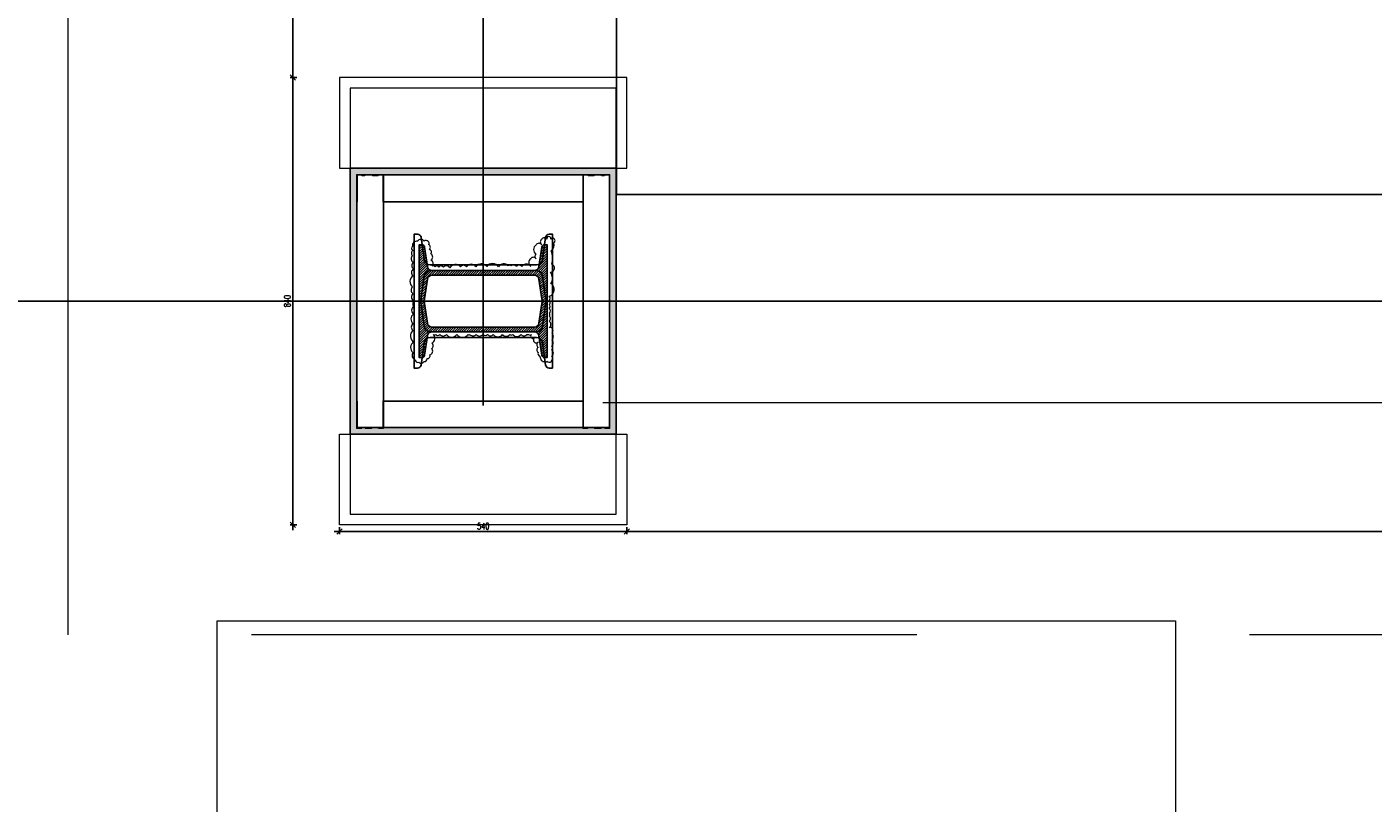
# Model space of a CAD drawing. Header units: centimetres. Extents: x -228435 to 111511, y -89367 to 428125.
# Tile 69 of 219: x -19297 to -16769, y 34057 to 35515. Entities that reach past the tile are written whole.
import ezdxf
from ezdxf.xclip import XClip

# ---------------------------------------------------------------- set-up
doc = ezdxf.new("R2010")
doc.units = ezdxf.units.CM
doc.header["$LTSCALE"] = 50
doc.header["$XCLIPFRAME"] = 0
doc.header["$PDMODE"] = 35
doc.header["$PDSIZE"] = 0.1
for name, pattern in [('Balustrady$0$DASHED', [0.75, 0.5, -0.25]), ('DASHDOT2', [12.7, 6.35, -3.175, 0, -3.175]), ('DIVIDE', [31.75, 12.7, -6.35, 0, -6.35, 0, -6.35]), ('HIDDEN', [9.525, 6.35, -3.175]), ('HIDDENX2', [19.05, 12.7, -6.35]), ('Obudowy i okł. słupów$0$HIDDEN', [9.525, 6.35, -3.175])]:
    doc.linetypes.add(name, pattern=pattern)
doc.layers.get('0').update_dxf_attribs({"color": 8})
doc.layers.get('DEFPOINTS').update_dxf_attribs({"color": 8})
for name, color, linetype in [('ARCH_INFO_OSIE', 8, 'Continuous'), ('ARCH_INFO_OSIE_IST', 8, 'DASHDOT2'), ('ARCH_STROP', 8, 'Continuous'), ('D1$0$ARCH_INFO_OPISY', 8, 'Continuous'), ('Kondygnacja +0$0$ARCH_STAL_IST', 8, 'Continuous'), ('Kondygnacja -1$0$ARCH_STAL_IST', 8, 'Continuous'), ('Obudowy i okł. słupów$0$ARCH_GK', 8, 'Continuous'), ('Obudowy i okł. słupów$0$ARCH_PROFILE', 8, 'Continuous'), ('Osie rzutów$0$ARCH_INFO_OSIE_OPISY_IST', 8, 'Continuous'), ('RYSUNKOWE_XREF', 8, 'Continuous')]:
    doc.layers.add(name, color=color, linetype=linetype)
for name, color, linetype, lineweight in [('ARCH_SUFITY_PODWIESZANE', 8, 'HIDDENX2', 9), ('ARCH_WIDOK', 8, 'Continuous', 13), ('Kondygnacja -1$0$ARCH_INFO_WYMIARY', 8, 'Continuous', 9), ('Obudowy i okł. słupów$0$ARCH_hatch', 8, 'Continuous', 13), ('Obudowy i okł. słupów$0$ARCH_WIDOK', 8, 'Continuous', 13)]:
    doc.layers.add(name, color=color, linetype=linetype, lineweight=lineweight)
doc.styles.add('Kondygnacja -1$0$Romans', font='Romans.shx', dxfattribs={"width": 0.7})
doc.dimstyles.new('Kondygnacja -1$0$Wymiary 1-100', dxfattribs={"dimtxt": 12, "dimasz": 10, "dimexe": 5, "dimexo": 0, "dimgap": 4, "dimtad": 1, "dimrnd": 0.5, "dimzin": 12, "dimdsep": 46, "dimtxsty": 'Kondygnacja -1$0$Romans', "dimblk": 'Kondygnacja -1$0$_Oblique', "dimcen": 10, "dimdle": 10, "dimclrt": 55, "dimazin": 0, "dimtfac": 1, "dimtmove": 1, "dimatfit": 3, "dimfxl": 0, "dimtolj": 1, "dimtzin": 0, "dimarcsym": 0})
pattern_1 = [(315, (-9168.25782, 10650.3877), (0.224506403, 0.224506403), [])]

# ---------------------------------------------------------------- blocks, each defined once
blk = doc.blocks.new('SU Lampy kwadratowe +0')
at = {"layer": 'ARCH_SUFITY_PODWIESZANE', "ltscale": 2.5}
blk.add_lwpolyline([(10220, 7940), (10400, 7940), (10400, 7760), (10220, 7760)], close=True, dxfattribs=at)
blk = doc.blocks.new('Osie rzutów')
at = {"layer": 'ARCH_INFO_OSIE_IST', "ltscale": 10}
blk.add_line((4436.24, 8000), (15156.54, 8000), dxfattribs=at)
blk = doc.blocks.new('pB słup')
at = {"layer": 'Kondygnacja -1$0$ARCH_STAL_IST'}
h = blk.add_hatch(dxfattribs=at)
h.set_pattern_fill('ANSI31', color=256, scale=0.1, angle=270, style=0)
h.set_pattern_definition(pattern_1)
edge = h.paths.add_edge_path()
edge.add_arc((24.9, 9.62), 0.87, 360, 442.0272)
edge.add_line((25.02, 10.48), (21.35, 11))
edge.add_arc((21.42, 11.51), 0.52, 180, 262.0272, ccw=False)
edge.add_line((20.9, 11.51), (20.9, 12))
edge.add_line((20.9, 12), (31.5, 12))
edge.add_line((31.5, 12), (31.5, 11.51))
edge.add_arc((30.98, 11.51), 0.52, -82.0272, 0, ccw=False)
edge.add_line((31.05, 11), (27.38, 10.48))
edge.add_arc((27.51, 9.62), 0.87, 97.9728, 180)
edge.add_line((26.64, 9.62), (26.64, -9.62))
edge.add_arc((27.51, -9.62), 0.87, 180, 262.0272)
edge.add_line((27.38, -10.48), (31.05, -11))
edge.add_arc((30.98, -11.51), 0.52, 0, 82.0272, ccw=False)
edge.add_line((31.5, -11.51), (31.5, -12))
edge.add_line((31.5, -12), (20.9, -12))
edge.add_line((20.9, -12), (20.9, -11.51))
edge.add_arc((21.42, -11.51), 0.52, 97.9728, 180, ccw=False)
edge.add_line((21.35, -11), (25.02, -10.48))
edge.add_arc((24.9, -9.62), 0.87, 277.9728, 360)
edge.add_line((25.76, -9.62), (25.76, 9.62))
h = blk.add_hatch(dxfattribs=at)
h.set_pattern_fill('ANSI31', color=256, scale=0.1, angle=270, style=0)
h.set_pattern_definition(pattern_1)
edge = h.paths.add_edge_path()
edge.add_arc((38.11, 9.62), 0.87, 97.9728, 180, ccw=False)
edge.add_line((37.98, 10.48), (41.65, 11))
edge.add_arc((41.58, 11.51), 0.52, 277.9728, 360)
edge.add_line((42.1, 11.51), (42.1, 12))
edge.add_line((42.1, 12), (31.5, 12))
edge.add_line((31.5, 12), (31.5, 11.51))
edge.add_arc((32.02, 11.51), 0.52, 180, 262.0272)
edge.add_line((31.95, 11), (35.62, 10.48))
edge.add_arc((35.5, 9.62), 0.87, 0, 82.0272, ccw=False)
edge.add_line((36.37, 9.62), (36.37, -9.62))
edge.add_arc((35.5, -9.62), 0.87, 277.9728, 360, ccw=False)
edge.add_line((35.62, -10.48), (31.95, -11))
edge.add_arc((32.02, -11.51), 0.52, 97.9728, 180)
edge.add_line((31.5, -11.51), (31.5, -12))
edge.add_line((31.5, -12), (42.1, -12))
edge.add_line((42.1, -12), (42.1, -11.51))
edge.add_arc((41.58, -11.51), 0.52, 360, 442.0272)
edge.add_line((41.65, -11), (37.98, -10.48))
edge.add_arc((38.11, -9.62), 0.87, 180, 262.0272, ccw=False)
edge.add_line((37.24, -9.62), (37.24, 9.62))
at = {"layer": 'Obudowy i okł. słupów$0$ARCH_hatch'}
h = blk.add_hatch(dxfattribs=at)
h.set_pattern_fill('AR-SAND', color=256, scale=0.01, style=0)
h.paths.add_polyline_path([(6.5, 25), (6.5, -25), (56.5, -25), (56.5, 25)])
h.paths.add_polyline_path([(55.25, 23.75), (55.25, -23.75), (7.75, -23.75), (7.75, 23.75)], flags=16)
at = {"layer": 'ARCH_INFO_OSIE', "linetype": 'DIVIDE', "ltscale": 0.1}
for points in [[(31.5, -14), (31.5, 14)], [(51.07, 0), (11.93, 0)], [(23.05, 0), (32.78, 0)]]:
    blk.add_lwpolyline(points, dxfattribs=at)
at = {"layer": 'Kondygnacja -1$0$ARCH_STAL_IST'}
for points in [[(25.76, 9.62, 0.37402), (25.02, 10.48), (21.35, 11, -0.37402), (20.9, 11.51), (20.9, 12), (31.5, 12), (31.5, 11.51, -0.37402), (31.05, 11), (27.38, 10.48, 0.37402), (26.64, 9.62), (26.64, -9.62, 0.37402), (27.38, -10.48), (31.05, -11, -0.37402), (31.5, -11.51), (31.5, -12), (20.9, -12), (20.9, -11.51, -0.37402), (21.35, -11), (25.02, -10.48, 0.37402), (25.76, -9.62)], [(37.24, 9.62, -0.37402), (37.98, 10.48), (41.65, 11, 0.37402), (42.1, 11.51), (42.1, 12), (31.5, 12), (31.5, 11.51, 0.37402), (31.95, 11), (35.62, 10.48, -0.37402), (36.37, 9.62), (36.37, -9.62, -0.37402), (35.62, -10.48), (31.95, -11, 0.37402), (31.5, -11.51), (31.5, -12), (42.1, -12), (42.1, -11.51, 0.37402), (41.65, -11), (37.98, -10.48, -0.37402), (37.24, -9.62)]]:
    blk.add_lwpolyline(points, format="xyb", close=True, dxfattribs=at)
at = {"layer": 'Obudowy i okł. słupów$0$ARCH_GK'}
for points in [[(6.5, -25), (56.5, -25), (56.5, 25), (6.5, 25)], [(7.75, -23.75), (55.25, -23.75), (55.25, 23.75), (7.75, 23.75)]]:
    blk.add_lwpolyline(points, close=True, dxfattribs=at)
at = {"layer": 'Obudowy i okł. słupów$0$ARCH_PROFILE'}
for points in [[(7.76, 22.16), (7.85, 22.25), (7.85, 22.75), (7.75, 22.85), (7.75, 23.75), (12.82, 23.75, -1), (12.82, 23.7), (7.8, 23.7), (7.8, 22.87), (7.9, 22.77), (7.9, 22.23), (7.8, 22.13), (7.8, 20.92), (7.9, 20.82), (7.9, 19.73), (7.8, 19.63), (7.8, 18.8), (12.82, 18.8, -1), (12.82, 18.75), (7.75, 18.75), (7.75, 19.65), (7.85, 19.75), (7.85, 20.8), (7.76, 20.89)], [(55.33, 22.16), (55.25, 22.25), (55.25, 22.75), (55.35, 22.85), (55.35, 23.75), (50.28, 23.75, 1), (50.28, 23.7), (55.3, 23.7), (55.3, 22.87), (55.2, 22.77), (55.2, 22.23), (55.3, 22.13), (55.3, 20.92), (55.2, 20.82), (55.2, 19.73), (55.3, 19.63), (55.3, 18.8), (50.28, 18.8, 1), (50.28, 18.75), (55.35, 18.75), (55.35, 19.65), (55.25, 19.75), (55.25, 20.8), (55.33, 20.89)], [(7.76, -22.16), (7.85, -22.25), (7.85, -22.75), (7.75, -22.85), (7.75, -23.75), (12.82, -23.75, 1), (12.82, -23.7), (7.8, -23.7), (7.8, -22.87), (7.9, -22.77), (7.9, -22.23), (7.8, -22.13), (7.8, -20.92), (7.9, -20.82), (7.9, -19.73), (7.8, -19.63), (7.8, -18.8), (12.82, -18.8, 1), (12.82, -18.75), (7.75, -18.75), (7.75, -19.65), (7.85, -19.75), (7.85, -20.8), (7.76, -20.89)], [(55.33, -22.16), (55.25, -22.25), (55.25, -22.75), (55.35, -22.85), (55.35, -23.75), (50.28, -23.75, -1), (50.28, -23.7), (55.3, -23.7), (55.3, -22.87), (55.2, -22.77), (55.2, -22.23), (55.3, -22.13), (55.3, -20.92), (55.2, -20.82), (55.2, -19.73), (55.3, -19.63), (55.3, -18.8), (50.28, -18.8, -1), (50.28, -18.75), (55.35, -18.75), (55.35, -19.65), (55.25, -19.75), (55.25, -20.8), (55.33, -20.89)]]:
    blk.add_lwpolyline(points, format="xyb", close=True, dxfattribs=at)
blk.add_lwpolyline([(50.25, -8.37), (50.25, -18.75), (12.85, -18.75), (12.85, 18.75), (50.25, 18.75), (50.25, -8.37)], dxfattribs=at)
at = {"layer": 'Obudowy i okł. słupów$0$ARCH_WIDOK'}
for points in [[(-10.5, -27), (6.5, -27), (6.5, 27), (-10.5, 27)], [(73.5, -27), (56.5, -27), (56.5, 27), (73.5, 27)]]:
    blk.add_lwpolyline(points, close=True, dxfattribs=at)
at = {"layer": 'Obudowy i okł. słupów$0$ARCH_WIDOK', "linetype": 'Obudowy i okł. słupów$0$HIDDEN'}
blk.add_lwpolyline([(71.5, -25), (71.5, 25), (-8.5, 25), (-8.5, -25)], close=True, dxfattribs=at)
at = {"layer": 'Obudowy i okł. słupów$0$ARCH_WIDOK'}
blk.add_lwpolyline([(37.73, -9.38, 0.520567), (37.73, -8.91, 0.520567), (37.73, -8.16, 0.520567), (37.73, -6.92, 0.520567), (37.73, -4.95, 0.520567), (37.73, -2.82, 0.520567), (37.73, -2.47, 0.520567), (37.73, -1.32, 0.520567), (37.73, -0.04, 0.520567), (37.73, 0.83, 0.520567), (37.73, 1.89, 0.520567), (37.73, 3.64, 0.520567), (37.73, 5.02, 0.520567), (37.73, 5.54, 0.520567), (37.73, 7.1, 0.520567), (37.73, 8.22, 0.520567), (37.73, 8.52, 0.520567), (37.73, 9.06, 0.520567), (38.39, 9.06, 0.520567), (38.39, 9.62, 0.520567), (39.17, 9.62, 0.520567), (39.17, 10.31, 0.520567), (40.18, 10.31, 0.520567), (41.11, 10.31, 0.391103), (41.8, 10.61, 0.097049), (42.38, 10.85, 0.466209), (42.81, 11.44, 0.695481), (42.74, 11.98, 0.486099), (42.81, 12.76, 0.35864), (41.85, 12.89, 0.520567), (40.68, 12.86, 0.520567), (39.91, 12.86, 0.520567), (38.8, 12.86, 0.520567), (37.52, 12.86, 0.520567), (36.51, 12.86, 0.520567), (36.51, 12.4, 0.520567), (35.25, 12.4, 0.520567), (34.27, 12.4, 0.520567), (33.73, 12.4, 0.520567), (32.86, 12.4, 0.520567), (32.11, 12.4, 0.520567), (31.32, 12.4, 0.520567), (30.58, 12.4, 0.630412), (28.2, 12.73, 0.291029), (26.08, 12.64, 0.793013), (24.54, 12.88, 0.148616), (22.09, 12.79, 0.285246), (20.52, 13.27, 1.165163), (19.83, 12.7, 1.326239), (19.84, 11.94, 0.520567), (19.84, 11, 0.520567), (20.91, 11, 0.520567), (20.91, 9.93, 0.520567), (22.7, 9.93, 0.520567), (23.52, 9.93, 0.520567), (23.52, 8.94, 0.520567), (24.97, 8.94, 0.520567), (24.98, 7.26, 0.520567), (25.02, 6.19, 0.520567), (24.89, 5.17, 0.520567), (24.87, 4.65, 0.520567), (25.04, 2.89, 0.520567), (24.98, 0.66, 0.520567), (25.04, -1.36, 0.520567), (25.04, -3.15, 0.520567), (25.06, -4.25, 0.520567), (25.21, -6.27, 0.520567), (25.14, -7.45, 0.520567), (25.1, -8.33, 0.520567), (25.06, -9.05, 0.520567), (24.91, -9.58, 0.520567), (23.82, -9.81, 0.520567), (22.6, -9.81, 0.520567), (21.78, -10.1, 0.520567), (20.85, -10.25, 0.520567), (20.32, -10.36, 0.520567), (20.22, -11.09, 0.520567), (20.24, -12.34, 0.520567), (21.21, -13.28, 0.520567), (21.99, -13.24, 0.520567), (22.91, -13.28, 0.520567), (24.22, -13.09, 0.520567), (25.44, -13.09, 0.520567), (26.76, -13.18, 0.520567), (28.83, -13.26, 0.520567), (30.05, -13.22, 0.520567), (31.5, -12.93, 0.520567), (32.47, -13.03, 0.520567), (33.96, -13.09, 0.520567), (35.72, -13.16, 0.520567), (37.01, -13.18, 0.520567), (39.18, -13.05, 0.520567), (41.18, -13.18, 0.520567), (42.5, -12.78, 0.520567), (42.97, -12.1, 0.520567), (42.84, -11.13, 0.520567), (42.29, -10.55, 0.520567), (41.6, -10, 0.520567), (40.36, -9.66, 0.520567), (39.39, -9.66, 0.520567)], format="xyb", close=True, dxfattribs=at)
blk = doc.blocks.new('A$C6FDA0163')
at = {"layer": 'ARCH_INFO_OSIE_IST', "ltscale": 2}
blk.add_line((-190.03, -1830.05, -630), (-190.03, 85.33, -630), dxfattribs=at)
at = {"layer": 'ARCH_STROP'}
blk.add_lwpolyline([(-165, -117.05), (165, -117.05), (165, -1799.05), (-165, -1799.05)], close=True, dxfattribs=at)
at = {"layer": 'ARCH_WIDOK', "linetype": 'HIDDEN', "ltscale": 4, "elevation": -630}
blk.add_lwpolyline([(-167.55, -1838.1), (167.55, -1838.1)], dxfattribs=at)
at = {"layer": 'D1$0$ARCH_INFO_OPISY', "rotation": 270}
blk.add_blockref('pB słup', (-190.03, -1787.55, -630), dxfattribs=at)
at = {"layer": 'RYSUNKOWE_XREF'}
blk.add_blockref('Osie rzutów', (-10460.03, -9819.05, -630), dxfattribs=at)
blk = doc.blocks.new('Kondygnacja -1$0$_Oblique')
at = {"color": 0, "linetype": 'ByBlock', "lineweight": -2}
blk.add_line((-0.5, -0.5), (0.5, 0.5), dxfattribs=at)
blk = doc.blocks.new('*D1082')
at = {"layer": 'DEFPOINTS', "color": 0, "lineweight": 40}
for p in [(-18170.3, 34750), (-14910.3, 34750), (-18170.3, 34567.4)]:
    blk.add_point(p, dxfattribs=at)
at = {"layer": 'Kondygnacja -1$0$ARCH_INFO_WYMIARY', "color": 0, "lineweight": -2}
for p, q in [((-14900.3, 34567.4), (-18180.3, 34567.4)), ((-18170.3, 34575.4), (-18170.3, 34562.4)), ((-14910.3, 34575.4), (-14910.3, 34562.4))]:
    blk.add_line(p, q, dxfattribs=at)
at = {"layer": 'Kondygnacja -1$0$ARCH_INFO_WYMIARY', "color": 0, "lineweight": -2, "xscale": 10, "yscale": 10, "zscale": 10, "rotation": 180}
blk.add_blockref('Kondygnacja -1$0$_Oblique', (-18170.3, 34567.4), dxfattribs=at)
at = {"layer": 'Kondygnacja -1$0$ARCH_INFO_WYMIARY', "color": 0, "lineweight": -2, "xscale": 10, "yscale": 10, "zscale": 10}
blk.add_blockref('Kondygnacja -1$0$_Oblique', (-14910.3, 34567.4), dxfattribs=at)
at = {"layer": 'Kondygnacja -1$0$ARCH_INFO_WYMIARY', "color": 55, "insert": (-16540.3, 34577.4), "char_height": 12, "attachment_point": 5, "style": 'Kondygnacja -1$0$Romans'}
blk.add_mtext('\\A1;3260', dxfattribs=at)
blk = doc.blocks.new('*D1083')
at = {"layer": 'DEFPOINTS', "color": 0, "lineweight": 40}
for p in [(-18710.3, 34750), (-18170.3, 34750), (-18710.3, 34567.4)]:
    blk.add_point(p, dxfattribs=at)
at = {"layer": 'Kondygnacja -1$0$ARCH_INFO_WYMIARY', "color": 0, "lineweight": -2}
for p, q in [((-18160.3, 34567.4), (-18720.3, 34567.4)), ((-18710.3, 34575.4), (-18710.3, 34562.4)), ((-18170.3, 34575.4), (-18170.3, 34562.4))]:
    blk.add_line(p, q, dxfattribs=at)
at = {"layer": 'Kondygnacja -1$0$ARCH_INFO_WYMIARY', "color": 0, "lineweight": -2, "xscale": 10, "yscale": 10, "zscale": 10, "rotation": 180}
blk.add_blockref('Kondygnacja -1$0$_Oblique', (-18710.3, 34567.4), dxfattribs=at)
at = {"layer": 'Kondygnacja -1$0$ARCH_INFO_WYMIARY', "color": 0, "lineweight": -2, "xscale": 10, "yscale": 10, "zscale": 10}
blk.add_blockref('Kondygnacja -1$0$_Oblique', (-18170.3, 34567.4), dxfattribs=at)
at = {"layer": 'Kondygnacja -1$0$ARCH_INFO_WYMIARY', "color": 55, "insert": (-18440.3, 34577.4), "char_height": 12, "attachment_point": 5, "style": 'Kondygnacja -1$0$Romans'}
blk.add_mtext('\\A1;540', dxfattribs=at)
blk = doc.blocks.new('*D1084')
at = {"layer": 'DEFPOINTS', "color": 0, "lineweight": 40}
for p in [(-18798.2, 35420), (-18664.5, 35420), (-18664.5, 34580)]:
    blk.add_point(p, dxfattribs=at)
at = {"layer": 'Kondygnacja -1$0$ARCH_INFO_WYMIARY', "color": 0, "lineweight": -2}
for p, q in [((-18798.2, 34570), (-18798.2, 35430)), ((-18790.2, 35420), (-18803.2, 35420)), ((-18790.2, 34580), (-18803.2, 34580))]:
    blk.add_line(p, q, dxfattribs=at)
at = {"layer": 'Kondygnacja -1$0$ARCH_INFO_WYMIARY', "color": 0, "lineweight": -2, "xscale": 10, "yscale": 10, "zscale": 10}
for p, rotation in [((-18798.2, 35420), 90), ((-18798.2, 34580), 270)]:
    blk.add_blockref('Kondygnacja -1$0$_Oblique', p, dxfattribs=dict(at, rotation=rotation))
at = {"layer": 'Kondygnacja -1$0$ARCH_INFO_WYMIARY', "color": 55, "insert": (-18808.2, 35000), "char_height": 12, "attachment_point": 5, "rotation": 90, "style": 'Kondygnacja -1$0$Romans'}
blk.add_mtext('\\A1;840', dxfattribs=at)
blk = doc.blocks.new('*D1085')
at = {"layer": 'DEFPOINTS', "color": 0, "lineweight": 40}
for p in [(-18798.2, 40750), (-18690.3, 40750), (-18664.5, 35420)]:
    blk.add_point(p, dxfattribs=at)
at = {"layer": 'Kondygnacja -1$0$ARCH_INFO_WYMIARY', "color": 0, "lineweight": -2}
for p, q in [((-18790.2, 40750), (-18803.2, 40750)), ((-18798.2, 35410), (-18798.2, 40760)), ((-18790.2, 35420), (-18803.2, 35420))]:
    blk.add_line(p, q, dxfattribs=at)
at = {"layer": 'Kondygnacja -1$0$ARCH_INFO_WYMIARY', "color": 0, "lineweight": -2, "xscale": 10, "yscale": 10, "zscale": 10}
for p, rotation in [((-18798.2, 40750), 90), ((-18798.2, 35420), 270)]:
    blk.add_blockref('Kondygnacja -1$0$_Oblique', p, dxfattribs=dict(at, rotation=rotation))
at = {"layer": 'Kondygnacja -1$0$ARCH_INFO_WYMIARY', "color": 55, "insert": (-18808.2, 38085), "char_height": 12, "attachment_point": 5, "rotation": 90, "style": 'Kondygnacja -1$0$Romans'}
blk.add_mtext('\\A1;5330', dxfattribs=at)

msp = doc.modelspace()

# ---------------------------------------------------------------- linework, layer by layer
at = {"linetype": 'Balustrady$0$DASHED', "lineweight": 20, "ltscale": 50, "elevation": -5670}
msp.add_lwpolyline([(-19219.92022, 53823.48574), (-13875.78762, 53823.48574), (-13875.78762, 34373.38665), (-19219.92022, 34373.38665)], close=True, dxfattribs=at)
at = {"layer": 'Kondygnacja +0$0$ARCH_STAL_IST', "elevation": 630}
for points in [[(-18310, 35000), (-18310, 35125.66667), (-18316.44316, 35125.66667, 0.3740358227), (-18323.09496, 35119.88125), (-18328.97565, 35077.87627, -0.3740358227), (-18339.91893, 35068.35833), (-18540.08107, 35068.35833, -0.3740358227), (-18551.02435, 35077.87627), (-18556.90504, 35119.88125, 0.3740358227), (-18563.55684, 35125.66667), (-18570, 35125.66667), (-18570, 35000), (-18563.55684, 35000, 0.3740358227), (-18556.90504, 35005.78542), (-18551.02435, 35047.79039, -0.3740358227), (-18540.08107, 35057.30833), (-18339.91893, 35057.30833, -0.3740358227), (-18328.97565, 35047.79039), (-18323.09496, 35005.78542, 0.3740358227), (-18316.44316, 35000)], [(-18310, 34874.33333), (-18310, 35000), (-18316.44316, 35000, 0.3740358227), (-18323.09496, 34994.21458), (-18328.97565, 34952.20961, -0.3740358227), (-18339.91893, 34942.69167), (-18540.08107, 34942.69167, -0.3740358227), (-18551.02435, 34952.20961), (-18556.90504, 34994.21458, 0.3740358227), (-18563.55684, 35000), (-18570, 35000), (-18570, 34874.33333), (-18563.55684, 34874.33333, 0.3740358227), (-18556.90504, 34880.11875), (-18551.02435, 34922.12373, -0.3740358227), (-18540.08107, 34931.64167), (-18339.91893, 34931.64167, -0.3740358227), (-18328.97565, 34922.12373), (-18323.09496, 34880.11875, 0.3740358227), (-18316.44316, 34874.33333)]]:
    msp.add_lwpolyline(points, format="xyb", close=True, dxfattribs=at)

# ---------------------------------------------------------------- block references
ref = msp.add_blockref('A$C6FDA0163', (-16540, 53190.5, 630), dxfattribs=dict(xscale=10, yscale=10, zscale=10))
XClip(ref).set_block_clipping_path([(-400.031931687, -2219.05), (399.968068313, 380.95)])
at = {"layer": 'ARCH_SUFITY_PODWIESZANE', "ltscale": 2.5, "xscale": 10, "yscale": 10, "zscale": 10}
msp.add_blockref('SU Lampy kwadratowe +0', (-121140, -45000, -5670), dxfattribs=at)
at = {"layer": 'Osie rzutów$0$ARCH_INFO_OSIE_OPISY_IST', "xscale": 10, "yscale": 10, "zscale": 10}
msp.add_blockref('Osie rzutów', (-121140, -45000, 630), dxfattribs=at)

# ---------------------------------------------------------------- dimensions: what is measured, and where the dimension line sits
at = {"layer": 'Kondygnacja -1$0$ARCH_INFO_WYMIARY'}
for base, p1, p2, picture, middle in [((-18798.22769, 40750, -5670), (-18664.5, 35419.95833, -5670), (-18690.31932, 40750, -5670), '*D1085', (-18808.22769, 38084.97917, -5670)), ((-18798.22769, 35419.95833, -5670), (-18664.5, 34579.95833, -5670), (-18664.5, 35419.95833, -5670), '*D1084', (-18808.22769, 34999.95833, -5670))]:
    dim = msp.add_linear_dim(base=base, p1=p1, p2=p2, angle=90, dimstyle='Kondygnacja -1$0$Wymiary 1-100', dxfattribs=at)
    dim.commit()
    dim.dimension.update_dxf_attribs({"geometry": picture, "text_midpoint": middle})
for base, p1, p2, picture, middle in [((-18710.31932, 34567.37128, -5670), (-18170.31932, 34749.95833, -5670), (-18710.31932, 34749.95833, -5670), '*D1083', (-18440.31932, 34577.37128, -5670)), ((-18170.31932, 34567.37128, -5670), (-14910.31932, 34749.95833, -5670), (-18170.31932, 34749.95833, -5670), '*D1082', (-16540.31932, 34577.37128, -5670))]:
    dim = msp.add_linear_dim(base=base, p1=p1, p2=p2, dimstyle='Kondygnacja -1$0$Wymiary 1-100', dxfattribs=at)
    dim.commit()
    dim.dimension.update_dxf_attribs({"geometry": picture, "text_midpoint": middle})

doc.saveas('drawing.dxf')
